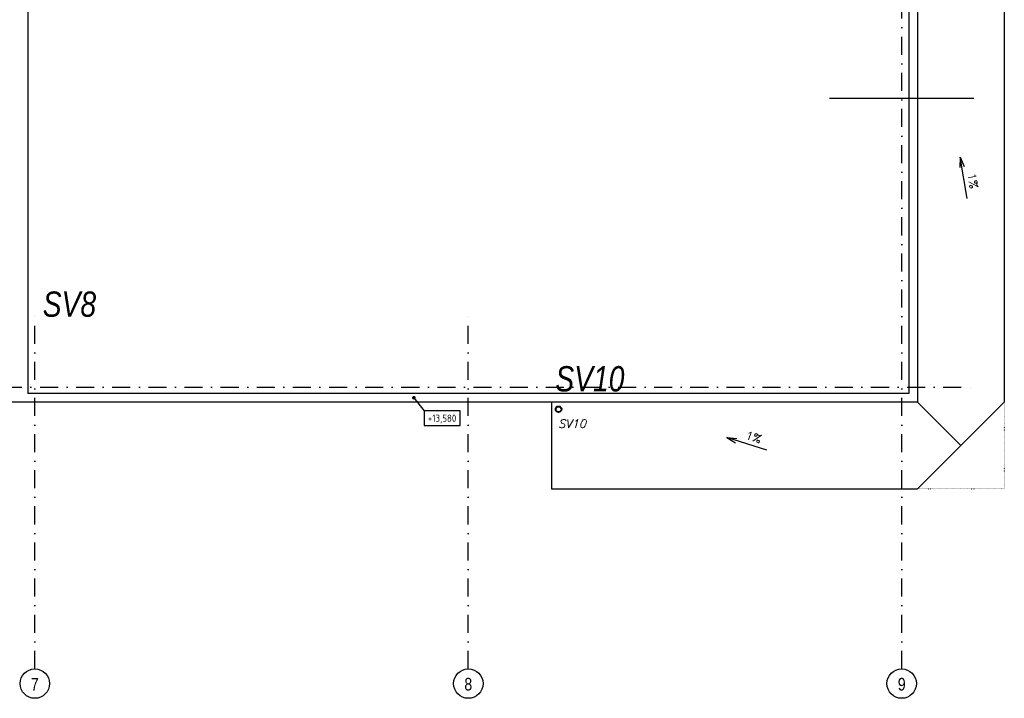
# Model space of a CAD drawing. Header units: millimetres. Extents: x 6435372 to 7248404, y 1559872 to 1886246.
# Tile 54 of 208: x 6806557 to 6820186, y 1756244 to 1765638. Entities that reach past the tile are written whole.
import ezdxf
from ezdxf.enums import TextEntityAlignment as Align

# ---------------------------------------------------------------- set-up
doc = ezdxf.new("R2010")
doc.units = ezdxf.units.MM
doc.linetypes.add('DASHDOT', pattern=[1, 0.5, -0.25, 0, -0.25])
doc.linetypes.add('DOT', pattern=[6.35, 0, -6.35])
doc.layers.add('matrice DPS', color=122, linetype='Continuous')
doc.layers.add('ZTI-DEŠŤOVÁ-KANALIZACE', color=210, linetype='KANALIZACE', lineweight=40)
doc.styles.add('ARIAL', font='arial.ttf')
doc.styles.add('INDRA', font='ariali.ttf')
doc.styles.add('ISO', font='isocp.shx')
doc.styles.add('KURZIVA', font='italic__.ttf')
doc.styles.get("Standard").update_dxf_attribs({"font": 'romans.shx'})
doc.linetypes.add('KANALIZACE', pattern='A,30,-3.5,["C",Standard,S=2.54,R=0,X=-3.81,Y=-1.27],-0.001', length=33.501)
doc.dimstyles.new('CADKON', dxfattribs={"dimscale": 100, "dimtxt": 2.2, "dimasz": 2.5, "dimexe": 1.8, "dimexo": 5, "dimgap": 0.6, "dimtad": 1, "dimrnd": 1, "dimtxsty": 'Standard', "dimblk1": 'OBLIQUE', "dimblk2": 'OBLIQUE', "dimsah": 1, "dimcen": 2.5, "dimadec": 1, "dimazin": 2, "dimtfac": 1, "dimtdec": 4, "dimtix": 1, "dimtmove": 2, "dimatfit": 3, "dimldrblk": 'OPEN30', "dimfxl": 5, "dimfxlon": 1, "dimtolj": 1, "dimarcsym": 0})

# ---------------------------------------------------------------- blocks, each defined once
blk = doc.blocks.new('_Oblique')
at = {"color": 0, "lineweight": -2}
blk.add_line((-0.5, -0.5), (0.5, 0.5), dxfattribs=at)
blk = doc.blocks.new('*U1044')
at = {"color": 0, "linetype": 'ByBlock', "lineweight": -2}
blk.add_lwpolyline([(-5, -2), (5, -2), (5, 2), (-5, 2), (-5, -2)], dxfattribs=at)

msp = doc.modelspace()

# ---------------------------------------------------------------- linework, layer by layer
at = {"layer": 'matrice DPS', "linetype": 'DASHDOT', "ltscale": 500}
for p, q in [((6818766.2, 1756651.5), (6818766.2, 1793550.7)), ((6806766.2, 1756651.5), (6806766.2, 1761550.7)), ((6812766.2, 1756651.5), (6812766.2, 1761550.7)), ((6796836, 1760550.7), (6819766.2, 1760550.7))]:
    msp.add_line(p, q, dxfattribs=at)
at = {"layer": 'matrice DPS'}
for p, q in [((6806671.2, 1770300.7), (6806671.2, 1760465.2)), ((6818866.2, 1770300.7), (6818866.2, 1760465.2)), ((6818986.2, 1770300.7), (6818986.2, 1760345.2)), ((6820186.2, 1769050.7), (6820186.2, 1760345.2)), ((6817766.2, 1764550.7), (6819766.2, 1764550.7)), ((6819576, 1763734.8), (6819568.8, 1763594.2)), ((6819673, 1763160.9), (6819576, 1763734.8)), ((6819576, 1763734.8), (6819629, 1763604.4)), ((6818866.2, 1760465.2), (6806671.2, 1760465.2)), ((6818986.2, 1760345.2), (6802046.2, 1760345.2)), ((6813916.2, 1760345.2), (6813916.2, 1759145.2)), ((6819586.2, 1759745.2), (6818986.2, 1760345.2)), ((6818986.2, 1759145.2), (6820186.2, 1760345.2)), ((6816899.8, 1759676.7), (6816345.3, 1759853.4)), ((6816345.3, 1759853.4), (6816467, 1759782.6)), ((6816345.3, 1759853.4), (6816485.5, 1759840.7)), ((6813916.2, 1759145.2), (6818986.2, 1759145.2))]:
    msp.add_line(p, q, dxfattribs=at)
at = {"layer": 'matrice DPS', "linetype": 'DOT'}
for p in [(6820186.2, 1760345.2), (6818986.2, 1759145.2)]:
    msp.add_line(p, (6820186.2, 1759145.2), dxfattribs=at)
at = {"layer": 'matrice DPS'}
for centre, radius in [((6814016.2, 1760245.2), 40), ((6806766.2, 1756447.6), 203.9), ((6812766.2, 1756447.6), 203.9), ((6818766.2, 1756447.6), 203.9)]:
    msp.add_circle(centre, radius, dxfattribs=at)
at = {"layer": 'ZTI-DEŠŤOVÁ-KANALIZACE', "ltscale": 400}
msp.add_circle((6814016.2, 1760245.2), 40, dxfattribs=at)

# ---------------------------------------------------------------- block references
at = {"layer": 'matrice DPS'}
ref = msp.add_blockref('*U1044', (6812403.8, 1760121.5), dxfattribs=dict(at, xscale=50, yscale=50, zscale=50))
ref.add_attrib('Výška', '+13,580', dxfattribs={"layer": '0', "color": 0, "linetype": 'ByBlock', "lineweight": -2, "height": 100, "style": 'ISO'}).set_placement((6812403.8, 1760121.5), align=Align.MIDDLE_CENTER)

# ---------------------------------------------------------------- texts
for rotation, p in [(279.58676, (6819676, 1763504.6)), (342.32449, (6816595.7, 1759836.8))]:
    msp.add_text('1%', height=115, rotation=rotation, dxfattribs=at).set_placement(p)
at = {"layer": 'matrice DPS', "style": 'KURZIVA'}
msp.add_text('SV10', height=115, dxfattribs=at).set_placement((6814010.8, 1759987.7))
at = {"layer": 'matrice DPS', "style": 'ARIAL', "width": 0.8}
for s, p in [('7', (6806766.2, 1756439.2)), ('8', (6812766.2, 1756439.2)), ('9', (6818766.2, 1756439.2))]:
    msp.add_text(s, height=175, dxfattribs=at).set_placement(p, align=Align.MIDDLE)
at = {"layer": 'ZTI-DEŠŤOVÁ-KANALIZACE', "ltscale": 400, "style": 'INDRA', "width": 0.8}
for s, p in [('SV8', (6806875.6, 1761525.5)), ('SV10', (6813971.2, 1760492.1))]:
    msp.add_text(s, height=350, dxfattribs=at).set_placement(p)

# ---------------------------------------------------------------- leaders
at = {"layer": 'matrice DPS'}
msp.add_leader([(6812012.9, 1760405.3), (6812153.8, 1760221.5)], dimstyle='CADKON', override={"dimscale": 50, "dimasz": 1, "dimldrblk": 'Dot'}, dxfattribs=at)

doc.saveas('drawing.dxf')
